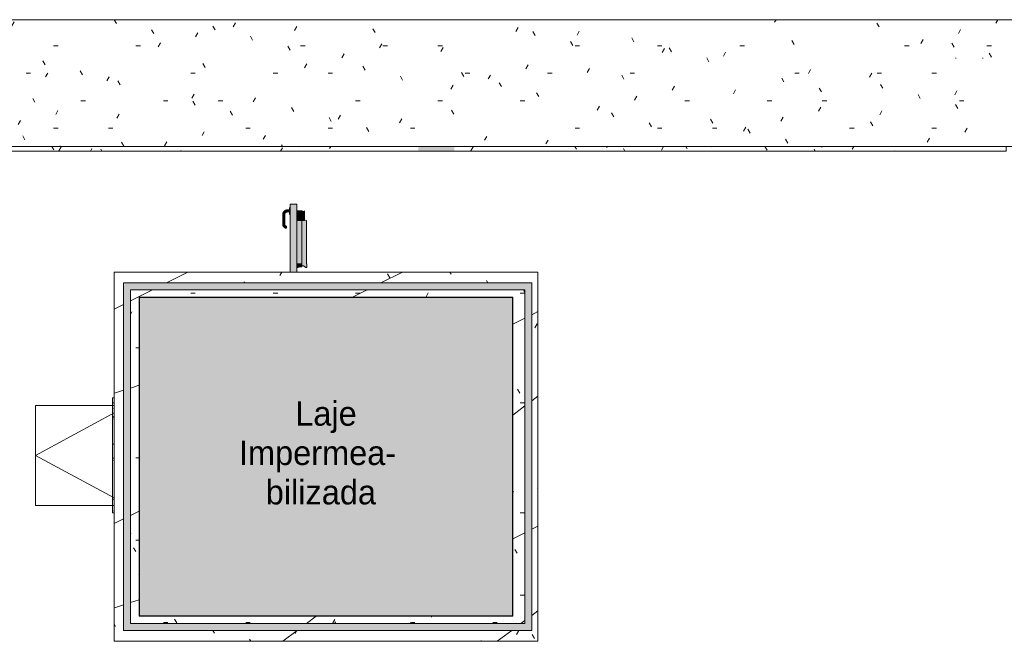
# Model space of a CAD drawing. Header units: millimetres. Extents: x 5980700 to 6194397, y -12939 to 2351883.
# Tile 110 of 124: x 6180078 to 6187366, y -12939 to -8341. Entities that reach past the tile are written whole.
import ezdxf

# ---------------------------------------------------------------- set-up
doc = ezdxf.new("R2010")
doc.units = ezdxf.units.MM
for name, color, linetype, lineweight in [('A-DETL-MBND', 5, 'Continuous', 9), ('A-DOOR', 31, 'Continuous', 9), ('A-FLOR', 192, 'Continuous', 18), ('A-FLOR-PATT', 8, 'Continuous', 18), ('A-GLAZ', 151, 'Continuous', 9), ('A-ROOF', 132, 'Continuous', 9), ('A-ROOF-OTLN', 132, 'Continuous', 9), ('A-WALL', 113, 'Continuous', 18), ('A-WALL-PATT', 111, 'Continuous', 25), ('G-ANNO-TEXT', 231, 'Continuous', 9), ('P-PIPE', 3, 'Continuous', 9)]:
    doc.layers.add(name, color=color, linetype=linetype, lineweight=lineweight)
doc.styles.add('Century Gothic_3', font='GOTHIC.TTF', dxfattribs={"height": 180})
pattern_1 = [(0, (2e-05, -3e-05), (406.4, 101.6), [33.528, -271.272, 33.528, -271.272, -1625.6]), (0, (2e-05, -3e-05), (406.4, 101.6), [-609.6, 33.528, -576.072, 33.528, -271.272, -711.2]), (0, (2e-05, -3e-05), (406.4, 101.6), [-1524, 33.528, -169.672, 33.528, -474.472]), (120, (152.4, 50.8), (-291.1881810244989, 301.1527240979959), [33.52799999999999, -271.2719999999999, 33.52799999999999, -271.2719999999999, -1625.6]), (120, (152.4, 50.8), (-291.1881810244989, 301.1527240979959), [-609.5999999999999, 33.52799999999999, -576.0719999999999, 33.52799999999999, -271.2719999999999, -711.1999999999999]), (120, (152.4, 50.8), (-291.1881810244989, 301.1527240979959), [-1524, 33.52799999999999, -169.672, 33.52799999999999, -474.4719999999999]), (240, (203.2, 254), (-115.2118189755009, -402.7527240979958), [33.528, -271.272, 33.528, -271.272, -1625.6]), (240, (203.2, 254), (-115.2118189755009, -402.7527240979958), [-609.6, 33.528, -576.072, 33.528, -271.272, -711.2]), (240, (203.2, 254), (-115.2118189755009, -402.7527240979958), [-1524, 33.528, -169.672, 33.528, -474.472])]

# ---------------------------------------------------------------- blocks, each defined once
blk = doc.blocks.new('CHAPIM - CHAPIM-4060820-PLANTA DE CAIMENTO DE PISOS - COBERTURA')
at = {"layer": 'A-ROOF-OTLN', "color": 90, "lineweight": 5}
blk.add_line((20251.38517078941, -8340.841032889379), (-16608.61482921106, -8340.841032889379), dxfattribs=at)
blk = doc.blocks.new('Paredes 18 - Paredes 4-4532886-PLANTA DE CAIMENTO DE PISOS - COBERTURA')
at = {"layer": 'A-WALL-PATT', "lineweight": 5}
h = blk.add_hatch(dxfattribs=at)
h.set_pattern_fill('FP_257', color=71, style=0, pattern_type=2)
h.set_pattern_definition(pattern_1)
h.paths.add_polyline_path([(15594.95029298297, -9312.594028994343), (15653.88335330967, -9312.594028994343), (15653.88335330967, -9278.841821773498), (12268.88335330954, -9278.841821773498), (12268.88335330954, -9312.594028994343), (15503.53100534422, -9312.594028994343)])
at = {"layer": 'A-WALL', "color": 250, "lineweight": 5}
for p, q in [((12268.88335330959, -9312.594028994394), (12268.88335330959, -9278.841821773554)), ((12268.88335330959, -9278.841821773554), (15653.8833533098, -9278.841821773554)), ((12268.88335330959, -9312.594028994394), (15653.8833533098, -9312.594028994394))]:
    blk.add_line(p, q, dxfattribs=at)
blk = doc.blocks.new('Paredes 19 - Paredes 4-4533672-PLANTA DE CAIMENTO DE PISOS - COBERTURA')
at = {"layer": 'A-WALL-PATT', "lineweight": 5}
h = blk.add_hatch(dxfattribs=at)
h.set_pattern_fill('FP_257', color=71, style=0, pattern_type=2)
h.set_pattern_definition(pattern_1)
h.paths.add_polyline_path([(15921.385170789, -9312.594028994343), (20005.8372302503, -9312.594028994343), (20005.8372302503, -9308.841032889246), (19999.38684199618, -9308.841032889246), (19999.38684199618, -9278.841821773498), (15921.385170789, -9278.841821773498), (15921.385170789, -9302.594028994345)])
at = {"layer": 'A-WALL', "color": 250, "lineweight": 5}
for p, q in [((15921.38517078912, -9278.841821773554), (20005.83723025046, -9278.841821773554)), ((15921.38517078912, -9312.594028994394), (20005.83723025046, -9312.594028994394)), ((20005.83723025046, -9278.841821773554), (20005.83723025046, -9312.594028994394))]:
    blk.add_line(p, q, dxfattribs=at)
blk = doc.blocks.new('CC_PORTA ABRIR_CORTA-FOGO_1 FOLHA LISA - FOLHA 0_60 x 1_80-V282-PLANTA DE CAIMENTO DE PISOS - COBERTURA')
at = {"layer": 'A-DETL-MBND', "lineweight": 5}
for color, points in [(255, [(-209.9999999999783, 102.5000001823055), (-209.9999999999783, 604.9999999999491), (-259.9999999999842, 604.9999999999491), (-259.9999999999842, 102.5000001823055)]), (71, [(-307.0000000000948, 454.9999999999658), (-299.5000000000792, 455.8612579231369), (-300.5048094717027, 529.9999999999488), (-314.5000000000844, 529.9999999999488), (-313.4951905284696, 454.9999999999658), (-308.9411428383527, 454.9999999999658)]), (71, [(-313.4951905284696, 529.9999999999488), (-300.5048094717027, 529.9999999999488), (-299.5000000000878, 529.9999999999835), (-294.3743686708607, 542.3743686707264), (-282.0000000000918, 548.5048094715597), (-282.0000000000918, 561.4951905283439), (-292.610329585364, 559.6569707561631), (-298.9874749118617, 557.4083507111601), (-310.1458256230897, 546.2499999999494), (-313.0784853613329, 535.3051648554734)]), (71, [(-265.9999999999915, 547.4999999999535), (-265.9999999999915, 562.4999999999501), (-282.0000000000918, 561.4704761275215), (-282.0000000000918, 547.4999999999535)]), (71, [(-259.9999999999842, 554.9999999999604), (-259.9999999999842, 579.1481456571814), (-265.9999999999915, 579.1481456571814), (-265.9999999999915, 554.9999999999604)]), (71, [(-265.9999999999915, 530.8518543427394), (-259.9999999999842, 530.8518543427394), (-259.9999999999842, 554.9999999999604), (-265.9999999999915, 554.9999999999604), (-265.9999999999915, 533.3493649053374)]), (71, [(-193.2111349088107, 523.9999999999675), (-169.9999999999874, 523.9999999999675), (-169.9999999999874, 555.9999999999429), (-209.9999999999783, 555.9999999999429), (-209.9999999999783, 523.9999999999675), (-207.9999999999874, 523.9999999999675)]), (71, [(-169.9999999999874, 516.7472112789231), (-156.2728009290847, 516.7472112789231), (-157.690427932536, 523.1169383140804), (-158.9247942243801, 523.9999999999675), (-209.9999999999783, 523.1169383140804), (-209.9999999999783, 516.7472112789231), (-184.4999999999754, 516.7472112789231)]), (71, [(-155.6205472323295, 494.9999999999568), (-155.040027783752, 494.9999999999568), (-156.4693424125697, 516.7472112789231), (-209.9999999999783, 516.7472112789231), (-209.9999999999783, 494.9999999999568), (-169.9999999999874, 494.9999999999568)]), (71, [(-155.6205472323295, 505.9009709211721), (-152.9999999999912, 494.9999999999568), (-153.1827722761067, 553.9999999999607), (-169.9999999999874, 553.9999999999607), (-169.3635828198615, 523.9999999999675), (-157.690427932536, 523.1169383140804), (-156.469342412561, 518.7760479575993), (-156.2728009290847, 516.7472112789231)]), (71, [(-291.2441318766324, 428.6372117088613), (-287.000000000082, 429.7744234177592), (-287.000000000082, 442.2444436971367), (-287.000000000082, 442.4999999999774), (-295.8388347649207, 446.1611652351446), (-300.5048094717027, 454.9999999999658), (-312.3033008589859, 454.9999999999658), (-313.3627883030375, 450.7558681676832), (-310.457816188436, 440.8921175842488), (-299.7755974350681, 430.9232110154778), (-294.6516164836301, 429.5502444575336)]), (71, [(-187.9999999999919, 489.9999999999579), (-155.040027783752, 489.9999999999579), (-155.6205472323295, 494.9999999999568), (-209.9999999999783, 494.9999999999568), (-209.9999999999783, 489.9999999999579), (-193.2111349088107, 489.9999999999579)]), (71, [(-209.9999999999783, 484.9999999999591), (-154.7090932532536, 486.0833596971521), (-155.9531630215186, 489.9999999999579), (-209.9999999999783, 489.9999999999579), (-209.9999999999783, 485.1244629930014)]), (71, [(-209.9999999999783, 163.9999999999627), (-173.9999999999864, 163.9999999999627), (-173.9999999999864, 484.9999999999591), (-209.9999999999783, 484.9999999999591), (-209.9999999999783, 164.0260066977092)]), (71, [(-140.9999999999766, 135.9999999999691), (-136.9999999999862, 139.9999999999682), (-136.9999999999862, 164.0260066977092), (-139.9999999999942, 164.0260066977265), (-139.9999999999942, 483.5400952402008), (-154.9139892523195, 487.4999999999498), (-155.040027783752, 484.9999999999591), (-173.9999999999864, 484.9999999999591), (-173.9999999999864, 149.9999999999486), (-161.9414035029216, 149.2194473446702), (-142.6977505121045, 135.9999999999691)]), (71, [(-155.040027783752, 490.9999999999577), (-153.9255658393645, 492.0475758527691), (-155.040027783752, 491.4221115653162)]), (71, [(-139.9999999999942, 483.5400952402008), (-139.4823619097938, 485.1930219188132), (-155.0239505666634, 489.2216640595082), (-154.8441435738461, 488.2902211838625), (-141.1807848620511, 483.9179463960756)]), (71, [(-137.9999999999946, 164.0260066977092), (-138.9999999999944, 484.2700476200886), (-139.9999999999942, 483.5400952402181), (-138.9999999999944, 164.0260066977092), (-138.068148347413, 164.0260066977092)]), (71, [(-209.9999999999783, 135.9999999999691), (-191.999999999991, 142.9999999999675), (-173.9999999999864, 143.9999999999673), (-173.9999999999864, 163.9999999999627), (-209.9999999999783, 163.9999999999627), (-209.9999999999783, 142.9999999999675)])]:
    blk.add_hatch(color=color, dxfattribs=at).paths.add_polyline_path(points)
at = {"layer": 'A-DETL-MBND', "color": 90, "lineweight": 5}
for p, q in [((-260.0000000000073, 102.5000001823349), (-260.0000000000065, 605.0000000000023)), ((-210.0000000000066, 605.0000000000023), (-260.0000000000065, 605.0000000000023)), ((-210.0000000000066, 605.0000000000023), (-210.0000000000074, 102.5000001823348)), ((-314.5000000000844, 529.9999999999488), (-314.5000000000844, 454.9999999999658)), ((-299.5000000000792, 454.9999999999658), (-299.5000000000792, 529.9999999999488)), ((-265.9999999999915, 562.4999999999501), (-282.0000000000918, 562.4999999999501)), ((-282.0000000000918, 547.4999999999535), (-265.9999999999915, 547.4999999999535)), ((-259.9999999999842, 579.9999999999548), (-265.9999999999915, 579.9999999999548)), ((-266.0000000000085, 554.9999999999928), (-266.0000000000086, 579.1481456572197)), ((-266.0000000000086, 530.8518543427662), (-266.0000000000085, 554.9999999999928)), ((-265.9999999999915, 529.9999999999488), (-259.9999999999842, 529.9999999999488)), ((-210.000000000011, 555.999999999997), (-170.0000000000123, 555.9999999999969)), ((-170.0000000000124, 523.9999999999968), (-210.0000000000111, 523.9999999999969)), ((-210.0000000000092, 516.7472112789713), (-156.2728009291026, 516.7472112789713)), ((-170.0000000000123, 555.9999999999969), (-170.0000000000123, 523.9999999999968)), ((-169.3635828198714, 523.9999999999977), (-158.9247942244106, 523.9999999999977)), ((-152.9999999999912, 492.9999999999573), (-152.9999999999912, 553.9999999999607)), ((-287.0000000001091, 442.500000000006), (-287.0000000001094, 427.500000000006)), ((-210.0000000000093, 494.9999999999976), (-155.0400277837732, 494.9999999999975)), ((-210.0000000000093, 484.9999999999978), (-174.0000000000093, 484.9999999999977)), ((-209.9999999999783, 484.9999999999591), (-154.2300760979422, 484.9999999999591)), ((-174.0000000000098, 164.0000000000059), (-174.0000000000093, 484.9999999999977)), ((-155.0400277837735, 494.9999999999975), (-155.0400277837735, 489.9999999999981)), ((-137.9999999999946, 484.9999999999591), (-155.040027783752, 490.4528088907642)), ((-153.9639517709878, 484.9999999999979), (-154.2300760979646, 484.9999999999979)), ((-153.9639517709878, 484.9999999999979), (-153.9639517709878, 490.9999999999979)), ((-153.9639517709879, 490.999999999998), (-153.9639517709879, 489.3276720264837)), ((-153.7305550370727, 492.9999999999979), (-153.0000000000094, 492.9999999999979)), ((-137.9999999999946, 164.0260066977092), (-137.9999999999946, 484.9999999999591)), ((-287.0000000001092, 427.5000000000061), (-287.0000000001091, 429.6966991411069)), ((-174.0000000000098, 164.0000000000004), (-210.0000000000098, 164.0000000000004)), ((-174.0000000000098, 144.0000000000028), (-174.0000000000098, 164.0000000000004)), ((-174.0000000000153, 149.999999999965), (-164.3152524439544, 149.9999999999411)), ((-161.9414035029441, 149.2194473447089), (-145.0715994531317, 136.7805526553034)), ((-137.0000000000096, 164.026006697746), (-140.0000000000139, 164.026006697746)), ((-139.482361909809, 164.026006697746), (-140.0000000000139, 164.026006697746)), ((-137.0000000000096, 139.9999999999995), (-137.0000000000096, 164.026006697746)), ((-210.0000000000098, 136.0000000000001), (-192.0000000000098, 143.0000000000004)), ((-207.6565882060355, 135.8383708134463), (-208.0190344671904, 136.7703754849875)), ((-202.0645601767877, 138.013048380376), (-207.6565882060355, 135.8383708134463)), ((-202.0645601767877, 138.013048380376), (-202.4270064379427, 138.9450530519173)), ((-200.5955671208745, 138.5843234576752), (-200.9580133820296, 139.5163281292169)), ((-200.5955671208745, 138.5843234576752), (-200.9580133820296, 139.5163281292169)), ((-200.5955671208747, 138.5843234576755), (-200.9580133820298, 139.5163281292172)), ((-200.5955671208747, 138.5843234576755), (-200.9580133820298, 139.5163281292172)), ((-193.301620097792, 141.4208584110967), (-200.5955671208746, 138.5843234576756)), ((-200.5955671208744, 138.5843234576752), (-193.3016200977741, 141.4208584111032)), ((-200.5955671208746, 138.5843234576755), (-196.3172518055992, 140.2481127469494)), ((-196.3172518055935, 140.2481127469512), (-200.5955671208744, 138.5843234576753)), ((-198.6284064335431, 140.4222863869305), (-198.2659601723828, 139.4902817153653)), ((-198.6284064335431, 140.4222863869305), (-198.2659601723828, 139.4902817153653)), ((-198.0148374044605, 140.6608965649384), (-197.6523911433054, 139.7288918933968)), ((-197.6523911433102, 139.7288918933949), (-198.0148374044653, 140.6608965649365)), ((-195.9676453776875, 140.3840708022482), (-197.6523911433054, 139.7288918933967)), ((-196.3172518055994, 140.2481127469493), (-197.6523911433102, 139.7288918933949)), ((-197.6523911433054, 139.7288918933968), (-196.3172518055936, 140.2481127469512)), ((-197.2063677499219, 139.9023454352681), (-196.8013291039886, 140.0598604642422)), ((-196.801329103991, 140.0598604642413), (-197.206367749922, 139.9023454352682)), ((-193.3016200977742, 141.4208584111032), (-197.2057423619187, 139.9025886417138)), ((-197.2057423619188, 139.9025886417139), (-193.3016200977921, 141.4208584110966)), ((-197.1637753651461, 140.991865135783), (-196.801329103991, 140.0598604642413)), ((-196.8013291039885, 140.0598604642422), (-197.1637753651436, 140.9918651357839)), ((-192.9551372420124, 141.5556017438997), (-196.801329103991, 140.0598604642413)), ((-196.6796980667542, 141.1801174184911), (-196.3172518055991, 140.2481127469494)), ((-196.3172518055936, 140.2481127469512), (-196.6796980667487, 141.1801174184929)), ((-195.9676453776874, 140.3840708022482), (-196.3300916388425, 141.3160754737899)), ((-193.6640663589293, 142.3528630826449), (-193.3016200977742, 141.4208584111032)), ((-193.301620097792, 141.4208584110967), (-193.6640663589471, 142.3528630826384)), ((-192.9551372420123, 141.5556017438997), (-193.3175835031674, 142.4876064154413)), ((-192.0000000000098, 143.0000000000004), (-175.0000000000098, 143.0000000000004)), ((-142.6977505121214, 135.9999999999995), (-141.0000000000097, 135.9999999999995))]:
    blk.add_line(p, q, dxfattribs=at)
at = {"layer": 'A-DETL-MBND', "color": 90, "lineweight": 5, "flags": 128}
for points in [[(-282.0000000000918, 562.4999999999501), (-283.2996533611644, 562.4740034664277), (-284.5972275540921, 562.3960554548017), (-285.8906467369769, 562.2662806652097), (-287.1778417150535, 562.0848867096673), (-288.4567532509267, 561.8521637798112), (-289.7253353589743, 561.5684841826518), (-290.9815585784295, 561.2343017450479), (-292.22341322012, 560.8501510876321), (-293.4489125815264, 560.4166467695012), (-294.6560961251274, 559.9344823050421), (-295.8430326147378, 559.4044290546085), (-297.0078232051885, 558.8273349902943), (-298.1486044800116, 558.2041233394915), (-299.2635514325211, 557.5357911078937), (-300.3508803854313, 556.8234074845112), (-301.4088518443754, 556.0681121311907), (-302.4357732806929, 555.2711133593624), (-303.4300018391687, 554.4336861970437), (-304.3899469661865, 553.5571703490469), (-305.314072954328, 552.6429680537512), (-306.2009013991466, 551.6925418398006), (-307.0490135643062, 550.7074121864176), (-307.8570526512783, 549.6891550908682), (-308.6237259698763, 548.6393995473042), (-309.3478070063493, 547.5598249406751), (-310.028137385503, 546.4521583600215), (-310.6636287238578, 545.3181718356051), (-311.2532643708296, 544.159679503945), (-311.7961010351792, 542.9785347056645), (-312.2912702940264, 541.7766270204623), (-312.7379799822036, 540.5558792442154), (-313.1355154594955, 539.3182443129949), (-313.4832407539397, 538.0657021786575), (-313.7805995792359, 536.800256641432), (-314.0271162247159, 535.5239321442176), (-314.222396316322, 534.2387705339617), (-314.3661274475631, 532.9468277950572), (-314.458079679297, 531.6501707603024), (-314.4981059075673, 530.3508738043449), (-314.5000000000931, 529.9999999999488)], [(-299.5000000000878, 529.9999999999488), (-299.4860018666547, 530.6998133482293), (-299.4440298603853, 531.3985071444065), (-299.37415112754, 532.0949636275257), (-299.276477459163, 532.7880686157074), (-299.1511651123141, 533.4767132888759), (-298.9984145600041, 534.1597959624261), (-298.8184701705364, 534.836223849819), (-298.61161981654, 535.5049148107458), (-298.3781944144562, 536.1647990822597), (-298.1185673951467, 536.8148209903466), (-297.8331541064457, 537.4539406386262), (-297.5224111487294, 538.0811355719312), (-297.186835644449, 538.6954024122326), (-296.8269644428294, 539.2957584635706), (-296.4433732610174, 539.8812432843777), (-296.0366757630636, 540.4509202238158), (-295.6075225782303, 541.0038779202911), (-295.1566002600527, 541.5392317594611), (-294.6846301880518, 542.0561252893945), (-294.1923674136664, 542.5537315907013), (-293.6805994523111, 543.0312545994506), (-293.1501450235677, 543.4879303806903), (-292.6018527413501, 543.9230283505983), (-292.0365997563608, 544.3358524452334), (-291.4552903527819, 544.7257422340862), (-290.8588545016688, 545.0920739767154), (-290.2482463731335, 545.4342616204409), (-289.6244428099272, 545.7517577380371), (-288.9884417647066, 546.0440544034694), (-288.3412607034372, 546.3106840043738), (-287.6839349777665, 546.5512199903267), (-287.0175161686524, 546.7652775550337), (-286.3430704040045, 546.9525142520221), (-285.6616766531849, 547.1126305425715), (-284.9744250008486, 547.2453702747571), (-284.2824149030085, 547.3505210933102), (-283.5867534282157, 547.4279147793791), (-282.8885534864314, 547.4774275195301), (-282.1889320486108, 547.4989801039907), (-282.0000000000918, 547.4999999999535)], [(-156.2728009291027, 516.7472112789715), (-155.6205472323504, 505.9009709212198), (-155.0400277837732, 494.9999999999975)], [(-154.9999999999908, 555.9999999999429), (-154.920021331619, 555.9984002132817), (-154.8401706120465, 555.9936034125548), (-154.7605755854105, 555.9856172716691), (-154.6813635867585, 555.9744545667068), (-154.6026613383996, 555.9601331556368), (-154.5245947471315, 555.942675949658), (-154.4472887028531, 555.922110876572), (-154.3708668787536, 555.8984708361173), (-154.2954515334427, 555.8717936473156), (-154.2211633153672, 555.8421219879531), (-154.148121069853, 555.8095033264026), (-154.0764416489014, 555.7739898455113), (-154.006239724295, 555.7356383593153), (-153.9376276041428, 555.6945102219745), (-153.8707150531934, 555.6506712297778), (-153.8056091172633, 555.604191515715), (-153.7424139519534, 555.5551454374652), (-153.681230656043, 555.5036114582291), (-153.6221571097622, 555.4496720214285), (-153.5652878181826, 555.3934134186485), (-153.5107137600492, 555.3349256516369), (-153.4585222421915, 555.2743022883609), (-153.4087967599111, 555.2116403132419), (-153.3616168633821, 555.1470399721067), (-153.3170580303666, 555.0806046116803), (-153.2751915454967, 555.012440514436), (-153.236084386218, 554.9426567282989), (-153.1997991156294, 554.871364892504), (-153.1663937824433, 554.798679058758), (-153.1359218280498, 554.7247155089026), (-153.1084320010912, 554.6495925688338), (-153.0839682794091, 554.5734304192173), (-153.0625697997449, 554.4963509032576), (-153.0442707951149, 554.4184773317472), (-153.029100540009, 554.33993428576), (-153.0170833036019, 554.2608474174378), (-153.0082383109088, 554.1813432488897), (-153.0025797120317, 554.1015489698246), (-153.0001165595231, 554.0215922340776), (-152.9999999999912, 553.9999999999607)], [(-314.5000000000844, 454.9999999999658), (-314.4780029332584, 453.9002933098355), (-314.4120469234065, 452.8023459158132), (-314.3022374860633, 451.7079142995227), (-314.1487502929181, 450.6187493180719), (-313.9518308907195, 449.5365934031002), (-313.7117943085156, 448.4631777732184), (-313.4290245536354, 447.4002196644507), (-313.1039739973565, 446.3494195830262), (-312.7371626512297, 445.3124585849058), (-312.3291773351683, 444.2909955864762), (-311.8806707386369, 443.2866647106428), (-311.3923603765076, 442.3010726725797), (-310.8650274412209, 441.3357962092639), (-310.2995155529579, 440.3923795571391), (-309.6967294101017, 439.4723319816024), (-309.0576333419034, 438.5771253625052), (-308.383249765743, 437.7081918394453), (-307.6746575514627, 436.8669215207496), (-306.9329902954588, 436.0546602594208), (-306.1594345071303, 435.2727075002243), (-305.3552277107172, 434.5223142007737), (-304.5216564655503, 433.8046808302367), (-303.660054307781, 433.1209554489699), (-302.7717996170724, 432.4722318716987), (-301.8583134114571, 431.8595479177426), (-300.9210570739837, 431.2838837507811), (-299.9615300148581, 430.7461603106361), (-298.9812672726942, 430.2472378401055), (-297.9818370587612, 429.7879145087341), (-296.9648382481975, 429.368925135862), (-295.9318978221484, 428.9909400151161), (-294.8846682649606, 428.6545638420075), (-293.8248249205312, 428.3603347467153), (-292.754063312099, 428.1087234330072), (-291.6740964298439, 427.9001324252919), (-290.5866519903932, 427.7348954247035), (-289.4934696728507, 427.6132767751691), (-288.3962983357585, 427.5354710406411), (-287.2968932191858, 427.5016026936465), (-287.000000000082, 427.4999999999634)], [(-287.000000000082, 442.4999999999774), (-287.4998666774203, 442.5099986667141), (-287.9989336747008, 442.5399786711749), (-288.496402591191, 442.5898920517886), (-288.9914775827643, 442.6596589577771), (-289.4833666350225, 442.7491677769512), (-289.9712828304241, 442.8582753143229), (-290.4544456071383, 442.9868070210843), (-290.9320820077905, 443.1345572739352), (-291.4034279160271, 443.3012897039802), (-291.8677292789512, 443.4867375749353), (-292.3242433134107, 443.6906042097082), (-292.772239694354, 443.9125634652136), (-293.2110017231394, 444.1522602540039), (-293.6398274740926, 444.4093111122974), (-294.0580309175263, 444.683304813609), (-294.4649430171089, 444.9738030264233), (-294.8599128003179, 445.28034101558), (-295.242308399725, 445.6024283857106), (-295.6115180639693, 445.9395498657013), (-295.9669511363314, 446.2911661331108), (-296.3080389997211, 446.6567146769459), (-296.6342359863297, 447.0356106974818), (-296.945020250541, 447.427248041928), (-297.2398946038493, 447.8310001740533), (-297.5183873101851, 448.2462211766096), (-297.7800528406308, 448.6722467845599), (-298.0244725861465, 449.1083954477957), (-298.2512555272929, 449.5539694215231), (-298.4600388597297, 450.0082558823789), (-298.6504885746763, 450.4705280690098), (-298.8222999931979, 450.9400464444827), (-298.9751982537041, 451.4160598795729), (-299.1089387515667, 451.8978068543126), (-299.223307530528, 452.3845166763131), (-299.3181216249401, 452.8754107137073), (-299.3932293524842, 453.3697036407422), (-299.4485105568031, 453.8666046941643), (-299.483876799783, 454.3653189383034), (-299.4992715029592, 454.8650485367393), (-299.5000000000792, 454.9999999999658)]]:
    blk.add_lwpolyline(points, dxfattribs=at)
at = {"layer": 'A-DETL-MBND', "color": 90, "lineweight": 5}
for centre, radius, start, end in [((-164.3152524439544, 145.9999999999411), 4.000000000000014, 53.5969141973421, 90.0000000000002), ((-175.0000000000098, 144.0000000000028), 1.000000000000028, 269.9999999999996, 0), ((-142.6977505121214, 139.9999999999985), 4.000000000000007, 233.5969141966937, 269.9999999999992), ((-141.0000000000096, 139.9999999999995), 4, 269.9999999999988, 359.9999999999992)]:
    blk.add_arc(centre, radius, start, end, dxfattribs=at)
for points, knots in [([(-158.9247942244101, 523.9999999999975), (-158.471289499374, 523.9990385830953), (-157.8471015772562, 523.5517365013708), (-157.1690180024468, 522.0982412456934), (-156.619808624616, 520.123198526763), (-156.3695552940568, 518.1795360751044), (-156.2728009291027, 516.7472112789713)], [0, 0, 0, 0, 0.3333333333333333, 0.5, 0.6666666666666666, 1, 1, 1, 1]), ([(-155.0400277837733, 489.9999999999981), (-155.039593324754, 489.2349266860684), (-154.9920396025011, 488.123005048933), (-154.8490407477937, 486.8449925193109), (-154.6896365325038, 485.9178471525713), (-154.4743071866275, 485.1888845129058), (-154.3103584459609, 485.0015993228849), (-154.2300760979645, 484.9999999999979)], [0, 0, 0, 0, 0.2857142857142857, 0.4285714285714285, 0.5714285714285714, 0.7857142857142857, 1, 1, 1, 1]), ([(-153.9639517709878, 490.9999999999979), (-153.9638369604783, 491.3054415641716), (-153.9509706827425, 491.7492996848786), (-153.9114443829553, 492.2605552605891), (-153.8730257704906, 492.5789820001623), (-153.8430378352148, 492.7383799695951), (-153.8274857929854, 492.8029860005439)], [0, 0, 0, 0, 0.2857142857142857, 0.4285714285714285, 0.5714285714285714, 0.7142857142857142, 0.7142857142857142, 0.7142857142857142, 0.7142857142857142]), ([(-153.8276138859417, 492.8027748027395), (-153.8431209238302, 492.7382525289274), (-153.8730899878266, 492.5783602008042), (-153.9179267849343, 492.2070165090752), (-153.9543521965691, 491.6732054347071), (-153.9638700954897, 491.2287589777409), (-153.9639517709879, 490.9999999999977)], [0.2857142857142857, 0.2857142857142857, 0.2857142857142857, 0.2857142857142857, 0.4285714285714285, 0.5714285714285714, 0.7857142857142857, 1, 1, 1, 1]), ([(-140.000000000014, 483.5400952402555), (-139.8227609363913, 483.6666300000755), (-139.5642345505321, 483.8587538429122), (-139.2324411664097, 484.1003727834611), (-138.9970974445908, 484.2721217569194), (-138.7791690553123, 484.4314259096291), (-138.5816451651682, 484.57532620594), (-138.4089689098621, 484.7016920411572), (-138.2142952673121, 484.8434771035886), (-138.0457359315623, 484.9663936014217), (-138.0005381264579, 485.0001722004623), (-138.0000000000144, 485.0000000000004)], [0, 0, 0, 0, 0.1666666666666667, 0.25, 0.3333333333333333, 0.4166666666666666, 0.5, 0.5833333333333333, 0.6666666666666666, 0.8333333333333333, 1, 1, 1, 1])]:
    blk.add_open_spline(points, degree=3, knots=knots, dxfattribs=at)
blk = doc.blocks.new('CHAPIM4 - CHAPIM-4615741-PLANTA DE CAIMENTO DE PISOS - COBERTURA')
at = {"layer": 'A-DETL-MBND', "lineweight": 5}
h = blk.add_hatch(dxfattribs=at)
h.set_pattern_fill('FP_34', color=71, style=0, pattern_type=2)
h.set_pattern_definition([(0, (2e-05, -3e-05), (812.8, 203.2), [33.528, -576.072, 33.528, -576.072, -3251.2]), (0, (2e-05, -3e-05), (812.8, 203.2), [-1219.2, 33.528, -1185.672, 33.528, -576.072, -1422.4]), (0, (2e-05, -3e-05), (812.8, 203.2), [-3048, 33.528, -372.872, 33.528, -982.472]), (120, (304.8, 101.6), (-582.3763620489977, 602.3054481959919), [33.52799999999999, -576.0719999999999, 33.52799999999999, -576.0719999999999, -3251.199999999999]), (120, (304.8, 101.6), (-582.3763620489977, 602.3054481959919), [-1219.2, 33.52799999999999, -1185.672, 33.52799999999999, -576.0719999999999, -1422.4]), (120, (304.8, 101.6), (-582.3763620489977, 602.3054481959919), [-3048, 33.52799999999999, -372.8719999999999, 33.52799999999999, -982.4719999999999]), (240, (406.4, 508), (-230.4236379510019, -805.5054481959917), [33.528, -576.072, 33.528, -576.072, -3251.2]), (240, (406.4, 508), (-230.4236379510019, -805.5054481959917), [-1219.2, 33.528, -1185.672, 33.528, -576.072, -1422.4]), (240, (406.4, 508), (-230.4236379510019, -805.5054481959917), [-3048, 33.528, -372.872, 33.528, -982.472])])
h.paths.add_polyline_path([(16494.05306883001, -12938.88850480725), (16538.95623577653, -12938.88850480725), (16538.95623577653, -10208.23759784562), (13402.88783896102, -10208.23759784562), (13402.88783896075, -12938.88850480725), (16443.05306883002, -12938.88850480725)])
h.paths.add_polyline_path([(15320.69243006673, -12858.85849339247), (13472.05306883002, -12858.85849339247), (13472.05306883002, -10287.85849339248), (16494.05306883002, -10287.8584933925), (16494.05306883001, -12858.85849339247), (16351.45623559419, -12858.85849339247)])
h.paths.add_polyline_path([(16351.45623559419, -12807.85849339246), (16443.05306883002, -12807.85849339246), (16443.05306883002, -10338.8584933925), (13523.05306883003, -10338.8584933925), (13523.05306883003, -12807.85849339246), (15493.04202766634, -12807.85849339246)])
h.paths.add_polyline_path([(16351.45623559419, -12753.88850444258), (13587.88783932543, -12753.88850444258), (13587.88783932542, -10393.23759821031), (16353.95623541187, -10393.23759821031), (16353.95623541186, -12753.88850444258)])
h = blk.add_hatch(dxfattribs=at)
h.set_pattern_fill('FP_33', color=71, style=0, pattern_type=2)
h.set_pattern_definition([(216.87, (635, 1587.5), (4762.494328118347, 3175.008507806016), [793.75, -7143.75]), (206.565, (1587.5, 1111.25), (-1587.501456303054, -1587.499067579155), [1774.879, -1774.879]), (198.435, (1587.5, 317.5), (-3174.997452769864, -1587.50290376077), [1004.024, -4016.092])])
h.paths.add_polyline_path([(16494.05306883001, -12938.88850480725), (16538.95623577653, -12938.88850480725), (16538.95623577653, -10208.23759784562), (13402.88783896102, -10208.23759784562), (13402.88783896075, -12938.88850480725), (16443.05306883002, -12938.88850480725)])
h.paths.add_polyline_path([(15320.69243006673, -12858.85849339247), (13472.05306883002, -12858.85849339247), (13472.05306883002, -10287.85849339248), (16494.05306883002, -10287.8584933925), (16494.05306883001, -12858.85849339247), (16351.45623559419, -12858.85849339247)])
h.paths.add_polyline_path([(16351.45623559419, -12807.85849339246), (16443.05306883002, -12807.85849339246), (16443.05306883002, -10338.8584933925), (13523.05306883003, -10338.8584933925), (13523.05306883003, -12807.85849339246), (15493.04202766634, -12807.85849339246)])
h.paths.add_polyline_path([(16351.45623559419, -12753.88850444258), (13587.88783932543, -12753.88850444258), (13587.88783932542, -10393.23759821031), (16353.95623541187, -10393.23759821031), (16353.95623541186, -12753.88850444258)])
at = {"layer": 'A-DETL-MBND', "color": 90, "lineweight": 5}
for p, q in [((13402.88783896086, -10208.23759784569), (16538.95623577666, -10208.23759784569)), ((13402.88783896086, -12938.88850480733), (13402.88783896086, -10208.23759784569)), ((16538.95623577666, -10208.23759784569), (16538.95623577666, -12938.88850480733)), ((16353.95623541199, -10393.23759821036), (13587.88783932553, -10393.23759821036)), ((13587.88783932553, -10393.23759821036), (13587.88783932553, -12753.88850444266)), ((16353.95623541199, -12753.88850444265), (16353.95623541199, -10393.23759821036)), ((16353.95623541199, -12753.88850444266), (13587.88783932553, -12753.88850444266)), ((16538.95623577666, -12938.88850480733), (13402.88783896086, -12938.88850480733))]:
    blk.add_line(p, q, dxfattribs=at)
blk = doc.blocks.new('FX-HRT-JANELA_MAXIM-AR-1FL - 80x80cm-1FL-ALU-3_0cmFolha-V283-PLANTA DE CAIMENTO DE PISOS - COBERTURA')
at = {"layer": 'A-DETL-MBND', "color": 90, "lineweight": 5}
for p, q in [((-369.9999999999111, 685.000000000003), (370.0000000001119, 685.000000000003)), ((-369.9999999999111, 102.5000001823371), (-369.9999999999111, 685.000000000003)), ((-314.6350363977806, 102.5000001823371), (3.74265951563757e-11, 685.000000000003)), ((314.6350363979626, 102.5000001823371), (3.74265951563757e-11, 685.000000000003)), ((370.0000000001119, 685.000000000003), (370.0000000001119, 102.5000001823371))]:
    blk.add_line(p, q, dxfattribs=at)
blk = doc.blocks.new('FP_285-PLANTA DE CAIMENTO DE PISOS - COBERTURA')
at = {"layer": 'A-DETL-MBND', "color": 90, "lineweight": 5}
blk.add_line((424.9999999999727, 114.9999999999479), (-425.0000000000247, 114.9999999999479), dxfattribs=at)
at = {"layer": 'A-DETL-MBND', "color": 71, "lineweight": 5}
for p, q in [((-323.1198269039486, 115.5946084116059), (-323.1198269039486, 108.4916647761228)), ((-25.6956993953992, 116.1409150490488), (-25.8224172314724, 116.1583551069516)), ((-25.56898155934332, 116.1118776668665), (-25.6956993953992, 116.1409150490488)), ((-25.44226372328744, 116.0712869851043), (-25.56898155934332, 116.1118776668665)), ((-25.31554588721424, 116.0192045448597), (-25.44226372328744, 116.0712869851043)), ((-25.18882805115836, 115.9557093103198), (-25.31554588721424, 116.0192045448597)), ((-25.06211021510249, 115.8808975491), (-25.18882805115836, 115.9557093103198)), ((-24.93539237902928, 115.7948826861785), (-25.06211021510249, 115.8808975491)), ((-24.80867454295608, 115.6977951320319), (-24.93539237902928, 115.7948826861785)), ((-24.6819567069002, 115.5897820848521), (-24.80867454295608, 115.6977951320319)), ((-24.5290142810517, 115.5077040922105), (-24.66985299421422, 115.5943670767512)), ((-24.38817556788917, 115.4152006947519), (-24.5290142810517, 115.5077040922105)), ((-24.24733685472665, 115.3169338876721), (-24.38817556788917, 115.4152006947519)), ((-24.10649814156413, 115.2129854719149), (-24.24733685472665, 115.3169338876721)), ((-23.96565942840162, 115.1034419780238), (-24.10649814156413, 115.2129854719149)), ((-23.82482071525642, 114.9883945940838), (-23.96565942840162, 115.1034419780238)), ((-23.68398200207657, 114.8679390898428), (-23.82482071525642, 114.9883945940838)), ((-23.54314328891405, 114.7421757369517), (-23.68398200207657, 114.8679390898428)), ((-23.40230457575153, 114.6112092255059), (-23.54314328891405, 114.7421757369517)), ((-23.26146586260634, 114.4751485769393), (-23.40230457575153, 114.6112092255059)), ((-23.12062714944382, 114.3341070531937), (-23.26146586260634, 114.4751485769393)), ((-22.97978843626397, 114.1882020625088), (-23.12062714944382, 114.3341070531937)), ((-22.83894972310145, 114.0375550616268), (-22.97978843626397, 114.1882020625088)), ((-22.69811100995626, 113.8822914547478), (-22.83894972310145, 114.0375550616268)), ((-22.55727229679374, 113.722540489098), (-22.69811100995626, 113.8822914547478)), ((-22.41643358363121, 113.55843514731), (-22.55727229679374, 113.722540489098)), ((-22.27559487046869, 113.3901120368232), (-22.41643358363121, 113.55843514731)), ((-22.13475615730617, 113.2177112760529), (-22.27559487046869, 113.3901120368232)), ((-21.99391744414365, 113.0413763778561), (-22.13475615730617, 113.2177112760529)), ((-21.85307873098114, 112.8612541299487), (-21.99391744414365, 113.0413763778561)), ((-21.71224001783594, 112.6774944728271), (-21.85307873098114, 112.8612541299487)), ((-21.57140130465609, 112.4902503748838), (-21.71224001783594, 112.6774944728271)), ((-21.43056259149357, 112.2996777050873), (-21.57140130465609, 112.4902503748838)), ((-21.28972387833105, 112.1059351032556), (-21.43056259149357, 112.2996777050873)), ((-21.14888516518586, 111.9091838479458), (-21.28972387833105, 112.1059351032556)), ((-21.00804645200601, 111.7095877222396), (-21.14888516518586, 111.9091838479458)), ((-20.86720773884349, 111.5073128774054), (-21.00804645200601, 111.7095877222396)), ((-20.72636902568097, 111.3025276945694), (-20.86720773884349, 111.5073128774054)), ((-20.58553031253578, 111.0954026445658), (-20.72636902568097, 111.3025276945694)), ((-20.44469159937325, 110.8861101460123), (-20.58553031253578, 111.0954026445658)), ((-20.30385288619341, 110.6748244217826), (-20.44469159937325, 110.8861101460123)), ((-20.16301417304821, 110.4617213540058), (-20.30385288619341, 110.6748244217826)), ((-20.02217545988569, 110.2469783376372), (-20.16301417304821, 110.4617213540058)), ((-19.88133674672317, 110.0307741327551), (-20.02217545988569, 110.2469783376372)), ((-19.74049803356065, 109.813288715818), (-19.88133674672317, 110.0307741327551)), ((-19.59965932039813, 109.5947031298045), (-19.74049803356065, 109.813288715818)), ((-19.45882060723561, 109.3751993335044), (-19.59965932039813, 109.5947031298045)), ((-19.31798189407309, 109.1549600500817), (-19.45882060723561, 109.3751993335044)), ((-19.17714318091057, 108.9341686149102), (-19.31798189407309, 109.1549600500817)), ((-19.03630446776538, 108.7130088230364), (-19.17714318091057, 108.9341686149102)), ((-18.89546575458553, 108.4916647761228), (-19.03630446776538, 108.7130088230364)), ((83.28017309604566, 115.5946084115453), (83.28017309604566, 108.4916647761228)), ((283.1084034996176, 108.4916647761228), (283.3354191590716, 108.6461664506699)), ((283.3354191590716, 108.6461664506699), (283.5624348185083, 108.8006054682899)), ((283.5624348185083, 108.8006054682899), (283.7894504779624, 108.9549191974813)), ((283.7894504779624, 108.9549191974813), (284.0164661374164, 109.1090450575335)), ((284.0164661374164, 109.1090450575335), (284.2434817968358, 109.2629205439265)), ((284.2434817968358, 109.2629205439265), (284.4704974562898, 109.4164832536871)), ((284.4704974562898, 109.4164832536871), (284.6975131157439, 109.5696709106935)), ((284.6975131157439, 109.5696709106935), (284.9245287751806, 109.7224213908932)), ((284.9245287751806, 109.7224213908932), (285.1515444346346, 109.874672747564)), ((285.1515444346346, 109.874672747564), (285.3785600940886, 110.0263632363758)), ((285.3785600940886, 110.0263632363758), (285.6055757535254, 110.1774313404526)), ((285.6055757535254, 110.1774313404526), (285.8325914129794, 110.3278157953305)), ((285.8325914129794, 110.3278157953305), (286.0596070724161, 110.4774556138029)), ((286.0596070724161, 110.4774556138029), (286.2866227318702, 110.6262901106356)), ((286.2866227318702, 110.6262901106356), (286.5136383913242, 110.7742589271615)), ((286.5136383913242, 110.7742589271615), (286.7406540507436, 110.9213020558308)), ((286.7406540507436, 110.9213020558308), (286.9676697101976, 111.0673598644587)), ((286.9676697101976, 111.0673598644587), (287.1946853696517, 111.2123731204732)), ((287.1946853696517, 111.2123731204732), (287.4217010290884, 111.3562830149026)), ((287.4217010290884, 111.3562830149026), (287.6487166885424, 111.4990311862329)), ((287.6487166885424, 111.4990311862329), (287.8757323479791, 111.6405597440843)), ((287.8757323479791, 111.6405597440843), (288.1027480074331, 111.7808112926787)), ((288.1027480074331, 111.7808112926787), (288.3297636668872, 111.9197289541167)), ((288.3297636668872, 111.9197289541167), (288.5567793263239, 112.0572563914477)), ((288.5567793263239, 112.0572563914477), (288.7837949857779, 112.1933378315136)), ((288.7837949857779, 112.1933378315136), (289.010810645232, 112.3279180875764)), ((289.010810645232, 112.3279180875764), (289.2378263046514, 112.4609425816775)), ((289.2378263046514, 112.4609425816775), (289.4648419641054, 112.5923573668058)), ((289.4648419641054, 112.5923573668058), (289.6918576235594, 112.7221091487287)), ((289.6918576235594, 112.7221091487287), (289.9188732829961, 112.8501453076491)), ((289.9188732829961, 112.8501453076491), (290.1458889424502, 112.9764139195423)), ((290.1458889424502, 112.9764139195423), (290.3729046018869, 113.1008637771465)), ((290.3729046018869, 113.1008637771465), (290.5999202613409, 113.2234444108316)), ((290.5999202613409, 113.2234444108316), (290.8269359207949, 113.3441061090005)), ((290.8269359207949, 113.3441061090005), (291.0539515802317, 113.4627999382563)), ((291.0539515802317, 113.4627999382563), (291.2809672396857, 113.5794777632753)), ((291.2809672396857, 113.5794777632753), (291.5079828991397, 113.6940922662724)), ((291.5079828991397, 113.6940922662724), (291.7349985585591, 113.8065969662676)), ((291.7349985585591, 113.8065969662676), (291.9620142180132, 113.9169462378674)), ((291.9620142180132, 113.9169462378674), (292.1890298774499, 114.0250953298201)), ((292.1890298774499, 114.0250953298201), (292.4160455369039, 114.1310003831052)), ((292.4160455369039, 114.1310003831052), (292.643061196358, 114.2346184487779)), ((292.643061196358, 114.2346184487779), (292.8700768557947, 114.3359075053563)), ((292.8700768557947, 114.3359075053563), (293.0970925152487, 114.4348264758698)), ((293.0970925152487, 114.4348264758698), (293.3241081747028, 114.5313352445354)), ((293.3241081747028, 114.5313352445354), (293.5511238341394, 114.6253946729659)), ((293.5511238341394, 114.6253946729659), (293.7781394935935, 114.7169666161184)), ((293.7781394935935, 114.7169666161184), (294.0051551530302, 114.8060139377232)), ((294.0051551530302, 114.8060139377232), (294.2321708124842, 114.892500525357)), ((294.2321708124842, 114.892500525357), (294.4591864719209, 114.976391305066)), ((294.4591864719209, 114.976391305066), (294.6862021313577, 115.057652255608)), ((294.6862021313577, 115.057652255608), (294.9132177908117, 115.1362504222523)), ((294.9132177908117, 115.1362504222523), (295.1402334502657, 115.2121539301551)), ((295.1402334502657, 115.2121539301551), (295.3672491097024, 115.2853319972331)), ((295.3672491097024, 115.2853319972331), (295.5942647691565, 115.3557549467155)), ((295.5942647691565, 115.3557549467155), (295.8212804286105, 115.423394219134)), ((295.8212804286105, 115.423394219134), (296.0482960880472, 115.4882223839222)), ((296.0482960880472, 115.4882223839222), (296.2753117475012, 115.5502131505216)), ((296.2753117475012, 115.5502131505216), (296.502327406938, 115.6093413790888)), ((296.502327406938, 115.6093413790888), (296.729343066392, 115.6655830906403)), ((296.729343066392, 115.6655830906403), (296.9563587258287, 115.7189154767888)), ((296.9563587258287, 115.7189154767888), (297.1833743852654, 115.7693169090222)), ((297.1833743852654, 115.7693169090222), (297.4103900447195, 115.8167669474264)), ((297.4103900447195, 115.8167669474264), (297.6374057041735, 115.8612463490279)), ((297.6374057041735, 115.8612463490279), (297.8644213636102, 115.9027370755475)), ((297.8644213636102, 115.9027370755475), (298.0914370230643, 115.9412223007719)), ((298.0914370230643, 115.9412223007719), (298.3184526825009, 115.9766864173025)), ((298.3184526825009, 115.9766864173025), (298.545468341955, 116.0091150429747)), ((298.545468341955, 116.0091150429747), (298.7724840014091, 116.0384950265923)), ((298.7724840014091, 116.0384950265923), (298.9994996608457, 116.0648144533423)), ((298.9994996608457, 116.0648144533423), (299.2265153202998, 116.0880626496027)), ((299.2265153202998, 116.0880626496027), (299.4535309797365, 116.108230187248)), ((299.4535309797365, 116.108230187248), (299.6805466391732, 116.1253088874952)), ((299.6805466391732, 116.1253088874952), (299.9075622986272, 116.1392918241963)), ((299.9075622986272, 116.1392918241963), (300.1345779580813, 116.150173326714)), ((300.1345779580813, 116.150173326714), (300.361593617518, 116.1579489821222)), ((300.361593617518, 116.1579489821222), (300.588609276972, 116.1626156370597)), ((388.0801730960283, 115.594608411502), (388.0801730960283, 108.4916647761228))]:
    blk.add_line(p, q, dxfattribs=at)
blk = doc.blocks.new('CC_PEITORIL - PEITORIL-V284-PLANTA DE CAIMENTO DE PISOS - COBERTURA')
at = {"layer": 'A-DETL-MBND', "lineweight": 5}
h = blk.add_hatch(dxfattribs=at)
h.set_pattern_fill('FP_282', color=71, style=0, pattern_type=2)
h.set_pattern_definition([(270, (11564.08, 13505.388), (101.6, -406.4), [33.528, -271.272, 33.528, -271.272, -1625.6]), (270, (11564.08, 13505.388), (101.6, -406.4), [-609.6, 33.528, -576.072, 33.528, -271.272, -711.2]), (270, (11564.08, 13505.388), (101.6, -406.4), [-1524, 33.528, -169.672, 33.528, -474.472]), (29.99999999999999, (11614.88, 13352.988), (301.1527240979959, 291.1881810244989), [33.528, -271.272, 33.528, -271.272, -1625.6]), (29.99999999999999, (11614.88, 13352.988), (301.1527240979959, 291.1881810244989), [-609.6, 33.528, -576.072, 33.528, -271.272, -711.2]), (29.99999999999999, (11614.88, 13352.988), (301.1527240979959, 291.1881810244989), [-1524, 33.528, -169.672, 33.528, -474.472]), (150, (11818.08, 13302.188), (-402.7527240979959, 115.211818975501), [33.528, -271.272, 33.528, -271.272, -1625.6]), (150, (11818.08, 13302.188), (-402.7527240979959, 115.211818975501), [-609.6, 33.528, -576.072, 33.528, -271.272, -711.2]), (150, (11818.08, 13302.188), (-402.7527240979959, 115.211818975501), [-1524, 33.528, -169.672, 33.528, -474.472])])
h.paths.add_polyline_path([(-425.0000000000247, 108.4916647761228), (-425.0000000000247, 102.5000001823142), (424.9999999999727, 102.5000001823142), (424.9999999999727, 108.4916647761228), (-23.08451133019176, 108.4916647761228)])
h = blk.add_hatch(dxfattribs=at)
h.set_pattern_fill('FP_283', color=71, style=0, pattern_type=2)
h.set_pattern_definition([(126.87, (13151.58, 12870.388), (3175.008507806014, -4762.494328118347), [793.75, -7143.75]), (116.565, (12675.33, 11917.888), (-1587.499067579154, 1587.501456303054), [1774.879, -1774.879]), (108.435, (11881.58, 11917.888), (-1587.502903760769, 3174.997452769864), [1004.024, -4016.092])])
h.paths.add_polyline_path([(-425.0000000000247, 108.4916647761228), (-425.0000000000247, 102.5000001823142), (424.9999999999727, 102.5000001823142), (424.9999999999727, 108.4916647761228), (-23.08451133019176, 108.4916647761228)])
at = {"layer": 'A-DETL-MBND', "color": 90, "lineweight": 5}
for p, q in [((-425.0000000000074, 108.4916647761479), (-425.0000000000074, 114.9999999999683)), ((-425.0000000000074, 108.4916647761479), (-425.0000000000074, 102.5000001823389)), ((424.9999999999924, 114.9999999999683), (424.9999999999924, 108.491664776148)), ((424.9999999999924, 102.5000001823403), (424.9999999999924, 108.4916647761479))]:
    blk.add_line(p, q, dxfattribs=at)
at = {"layer": 'A-GLAZ', "color": 90, "lineweight": 5}
blk.add_blockref('FP_285-PLANTA DE CAIMENTO DE PISOS - COBERTURA', (0, 0), dxfattribs=at)
blk = doc.blocks.new('BE-PMSa-MOD-ARQ-CONEXAODOFUTURO-EX-000-R_rvt-3-PLANTA DE CAIMENTO DE PISOS - COBERTURA')
at = {"layer": 'A-DETL-MBND', "lineweight": 5}
for points in [[(13590.38782324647, -12751.38847737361), (13590.38782324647, -10393.23757095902), (13587.8878234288, -10393.60465482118), (13587.8878234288, -12751.38847737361)], [(16353.95621951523, -10395.73757077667), (16353.95621951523, -10393.23757095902), (13590.38782324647, -10393.23757095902), (13590.38782324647, -10395.73757077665), (16351.45621969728, -10395.73757077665)], [(16353.95621951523, -12753.88847719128), (16353.95621951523, -10395.73757077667), (16351.45621969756, -10395.73757077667), (16351.45621969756, -12753.88847719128)], [(15320.6924141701, -12753.88847719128), (16351.45621969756, -12753.88847719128), (16351.45621969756, -12751.38847737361), (13587.8878234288, -12751.38847737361), (13587.88782342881, -12753.88847719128), (13630.99176729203, -12753.88847719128)]]:
    blk.add_hatch(color=9, dxfattribs=at).paths.add_polyline_path(points)
at = {"layer": 'A-FLOR-PATT', "lineweight": 5}
h = blk.add_hatch(dxfattribs=at)
h.set_pattern_fill('FP_2', color=133, style=0, pattern_type=2)
h.set_pattern_definition([(0, (0, 0), (812.8, 203.2), [33.528, -576.072, 33.528, -576.072, -3251.2]), (0, (0, 0), (812.8, 203.2), [-1219.2, 33.528, -1185.672, 33.528, -576.072, -1422.4]), (0, (0, 0), (812.8, 203.2), [-3048, 33.528, -372.872, 33.528, -982.472]), (120, (304.8, 101.6), (-582.3763620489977, 602.3054481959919), [33.52799999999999, -576.0719999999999, 33.52799999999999, -576.0719999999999, -3251.199999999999]), (120, (304.8, 101.6), (-582.3763620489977, 602.3054481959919), [-1219.2, 33.52799999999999, -1185.672, 33.52799999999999, -576.0719999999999, -1422.4]), (120, (304.8, 101.6), (-582.3763620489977, 602.3054481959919), [-3048, 33.52799999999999, -372.8719999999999, 33.52799999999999, -982.4719999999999]), (240, (406.4, 508), (-230.4236379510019, -805.5054481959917), [33.528, -576.072, 33.528, -576.072, -3251.2]), (240, (406.4, 508), (-230.4236379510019, -805.5054481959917), [-1219.2, 33.528, -1185.672, 33.528, -576.072, -1422.4]), (240, (406.4, 508), (-230.4236379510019, -805.5054481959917), [-3048, 33.528, -372.872, 33.528, -982.472])])
h.paths.add_polyline_path([(8116.38335330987, -9278.841794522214), (20269.38682609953, -9278.841794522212), (20269.38682609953, -8320.84100563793), (20251.3851548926, -8320.84100563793), (20251.3851548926, -8340.841005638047), (8116.38335330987, -8340.841005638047), (8116.38335330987, -9060.476184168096)])
at = {"layer": 'A-WALL', "lineweight": 5}
blk.add_hatch(color=9, dxfattribs=at).paths.add_polyline_path([(15686.36956472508, -9312.594001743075), (15921.38515489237, -9312.594001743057), (15921.38515489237, -9278.841794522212), (15653.88333741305, -9278.841794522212), (15653.88333741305, -9312.594001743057)])
at = {"layer": 'A-DETL-MBND', "color": 90, "lineweight": 5}
for p, q in [((13590.38782324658, -10395.73757077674), (13590.38782324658, -12751.38847737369)), ((16351.45621969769, -10395.73757077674), (13590.38782324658, -10395.73757077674)), ((16351.45621969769, -12751.38847737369), (16351.45621969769, -10395.73757077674)), ((13590.38782324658, -12751.38847737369), (16351.45621969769, -12751.38847737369))]:
    blk.add_line(p, q, dxfattribs=at)
at = {"layer": 'A-FLOR', "color": 250, "lineweight": 5}
for p, q in [((15653.88333741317, -9278.841794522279), (12268.88333741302, -9278.841794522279)), ((15921.38515489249, -9278.841794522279), (15653.88333741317, -9278.841794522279)), ((20269.38682609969, -9278.841794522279), (15921.38515489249, -9278.841794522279))]:
    blk.add_line(p, q, dxfattribs=at)
at = {"layer": 'A-WALL', "color": 250, "lineweight": 5}
for p, q in [((15921.38515489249, -9278.841794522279), (15653.88333741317, -9278.841794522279)), ((15921.38515489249, -9312.59400174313), (15653.88333741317, -9312.59400174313))]:
    blk.add_line(p, q, dxfattribs=at)
at = {"layer": 'A-DOOR', "color": 90, "lineweight": 5}
blk.add_blockref('CC_PORTA ABRIR_CORTA-FOGO_1 FOLHA LISA - FOLHA 0_60 x 1_80-V282-PLANTA DE CAIMENTO DE PISOS - COBERTURA', (14965.38782324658, -10310.73757077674), dxfattribs=at)
at = {"layer": 'A-GLAZ', "color": 90, "lineweight": 5, "rotation": 90.00000000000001}
for name in ['CC_PEITORIL - PEITORIL-V284-PLANTA DE CAIMENTO DE PISOS - COBERTURA', 'FX-HRT-JANELA_MAXIM-AR-1FL - 80x80cm-1FL-ALU-3_0cmFolha-V283-PLANTA DE CAIMENTO DE PISOS - COBERTURA']:
    blk.add_blockref(name, (13505.38782324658, -11564.08017309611), dxfattribs=at)
at = {"layer": 'A-ROOF', "color": 90, "lineweight": 5}
for name in ['CHAPIM - CHAPIM-4060820-PLANTA DE CAIMENTO DE PISOS - COBERTURA', 'CHAPIM4 - CHAPIM-4615741-PLANTA DE CAIMENTO DE PISOS - COBERTURA']:
    blk.add_blockref(name, (-1.589655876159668e-05, 2.72512435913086e-05), dxfattribs=at)
at = {"layer": 'A-WALL', "color": 90, "lineweight": 5}
for name in ['Paredes 18 - Paredes 4-4532886-PLANTA DE CAIMENTO DE PISOS - COBERTURA', 'Paredes 19 - Paredes 4-4533672-PLANTA DE CAIMENTO DE PISOS - COBERTURA']:
    blk.add_blockref(name, (-1.589655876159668e-05, 2.72512435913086e-05), dxfattribs=at)
blk = doc.blocks.new('BE-PMSa-MOD-ESG-CONEXAODOFUTURO-EX-000-R_rvt-3-PLANTA DE CAIMENTO DE PISOS - COBERTURA')
at = {"layer": 'P-PIPE', "color": 53}
for p, q in [((19632.71217533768, -8622.782813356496), (19632.71217533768, -8628.30720021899)), ((19832.71217533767, -8628.30720021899), (19832.71217533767, -8622.782813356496))]:
    blk.add_line(p, q, dxfattribs=at)

msp = doc.modelspace()

# ---------------------------------------------------------------- hatches: boundary and pattern name
at = {"layer": 'A-FLOR', "lineweight": 5}
msp.add_hatch(color=256, dxfattribs=at).paths.add_polyline_path([(6182695.357588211, -12751.38847737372), (6183726.121393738, -12751.38847737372), (6183726.121393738, -10395.73757077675), (6180965.052997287, -10395.73757077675), (6180965.052997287, -12751.38847737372)])
at = {"layer": 'A-WALL', "lineweight": 5}
for points in [[(6180897.718226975, -12807.85846614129), (6180897.718226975, -10287.85846614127), (6180846.718226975, -10287.85846614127), (6180846.718226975, -12807.85846614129)], [(6180908.173892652, -10338.8584661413), (6183817.718226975, -10338.8584661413), (6183817.718226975, -10287.85846614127), (6180897.718226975, -10287.85846614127), (6180898.384758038, -10338.8584661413)], [(6183868.718226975, -12807.85846614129), (6183868.718226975, -10287.85846614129), (6183817.718226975, -10287.85846614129), (6183817.718226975, -12807.85846614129)], [(6183726.121393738, -12858.85846614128), (6183868.718226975, -12858.85846614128), (6183868.718226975, -12807.85846614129), (6180846.718226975, -12807.85846614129), (6180846.718226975, -12858.85846614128), (6182695.357588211, -12858.85846614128)]]:
    msp.add_hatch(color=256, dxfattribs=at).paths.add_polyline_path(points)

# ---------------------------------------------------------------- linework, layer by layer
at = {"layer": 'A-WALL'}
for p, q in [((6180846.718226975, -12858.85846614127), (6180846.718226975, -10287.85846614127)), ((6180846.718226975, -10287.85846614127), (6183868.718226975, -10287.85846614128)), ((6180897.718226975, -10338.85846614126), (6180897.718226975, -12807.85846614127)), ((6183817.718226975, -10338.85846614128), (6180897.718226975, -10338.85846614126)), ((6183817.718226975, -12807.85846614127), (6183817.718226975, -10338.85846614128)), ((6183868.718226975, -10287.85846614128), (6183868.718226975, -12858.85846614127)), ((6180897.718226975, -12807.85846614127), (6183817.718226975, -12807.85846614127)), ((6183868.718226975, -12858.85846614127), (6180846.718226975, -12858.85846614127))]:
    msp.add_line(p, q, dxfattribs=at)

# ---------------------------------------------------------------- block references
at = {"color": 50, "lineweight": 5}
for name in ['BE-PMSa-MOD-ARQ-CONEXAODOFUTURO-EX-000-R_rvt-3-PLANTA DE CAIMENTO DE PISOS - COBERTURA', 'BE-PMSa-MOD-ESG-CONEXAODOFUTURO-EX-000-R_rvt-3-PLANTA DE CAIMENTO DE PISOS - COBERTURA']:
    msp.add_blockref(name, (6167374.665174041, 0), dxfattribs=at)

# ---------------------------------------------------------------- texts
at = {"layer": 'G-ANNO-TEXT', "color": 7, "char_height": 180, "attachment_point": 1, "style": 'Century Gothic_3'}
for s, insert, width in [('Laje', (6182117.729479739, -11164.07273944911), 585.231875), ('Impermea-', (6181701.010729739, -11455.11440611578), 1595.358125), ('bilizada', (6181899.448229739, -11746.15607278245), 1122.3625)]:
    msp.add_mtext(s, dxfattribs=dict(at, insert=insert, width=width))

doc.saveas('drawing.dxf')
